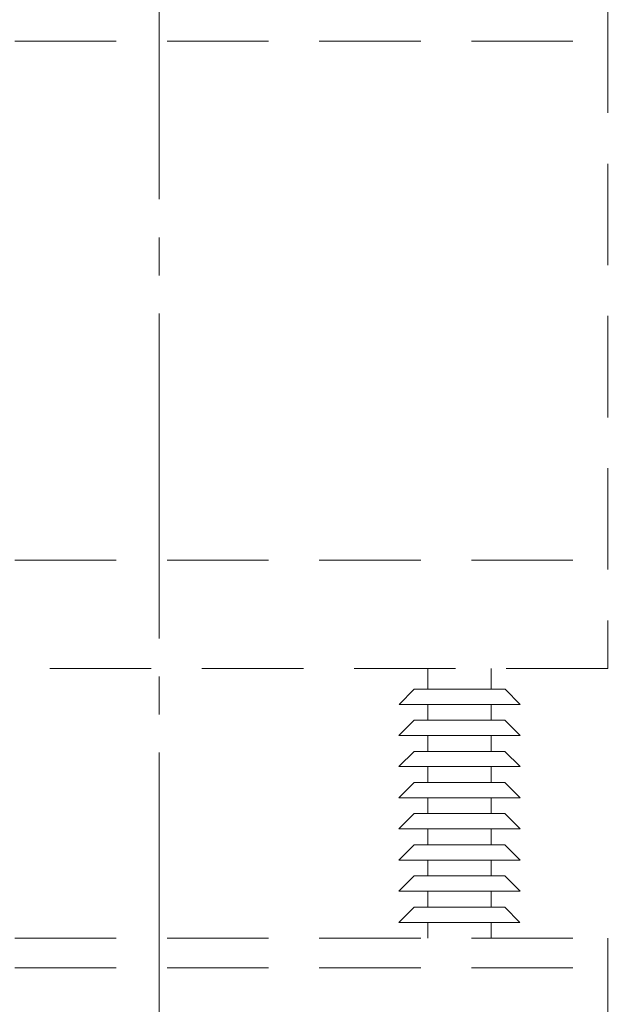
# Model space of a CAD drawing. Header units: millimetres. Extents: x 0 to 594, y 0 to 420.
# Tile 35 of 50: x 313 to 337, y 136 to 174. Entities that reach past the tile are written whole.
import ezdxf

# ---------------------------------------------------------------- set-up
doc = ezdxf.new("R2010")
doc.units = ezdxf.units.MM
doc.linetypes.add('K5LT_AXLED', pattern=[17.302989, 12.802989, -1.5, 1.5, -1.5])
doc.linetypes.add('K5LT_DASHED', pattern=[6, 4, -2])

msp = doc.modelspace()

# ---------------------------------------------------------------- linework, layer by layer
at = {"color": 30, "linetype": 'K5LT_AXLED', "lineweight": 18, "true_color": 0xff8000}
msp.add_line((318.46036, 180.12622), (318.46036, 19.53918), dxfattribs=at)
at = {"color": 7, "linetype": 'K5LT_DASHED', "lineweight": 18}
for p, q in [((336.14786, 174.7269), (336.14786, 148.83464)), ((300.77286, 173.5594), (336.14786, 173.5594)), ((300.77286, 173.5594), (336.14786, 173.5594)), ((300.77286, 173.5594), (336.14786, 173.5594)), ((300.77286, 173.5594), (336.14786, 173.5594)), ((300.77286, 173.5594), (336.14786, 173.5594)), ((300.77286, 173.5594), (336.14786, 173.5594)), ((300.77286, 153.10631), (336.14786, 153.10631)), ((300.77286, 153.10631), (336.14786, 153.10631)), ((300.77286, 153.10631), (336.14786, 153.10631)), ((300.77286, 153.10631), (336.14786, 153.10631)), ((300.77286, 153.10631), (336.14786, 153.10631)), ((300.77286, 153.10631), (336.14786, 153.10631)), ((336.14786, 148.83464), (300.61509, 148.83464)), ((336.14786, 148.83464), (300.61509, 148.83464)), ((336.14786, 148.83464), (300.61509, 148.83464)), ((336.14786, 148.83464), (300.77286, 148.83464)), ((336.14786, 148.83464), (300.77286, 148.83464)), ((336.14786, 148.83464), (300.77286, 148.83464)), ((329.04786, 148.01953), (329.04786, 148.83464)), ((331.54786, 148.83464), (331.54786, 148.01953)), ((327.91864, 147.41733), (328.52085, 148.01953)), ((330.30614, 148.01953), (328.52085, 148.01953)), ((330.31271, 148.01953), (332.09801, 148.01953)), ((332.70021, 147.41733), (332.09801, 148.01953)), ((330.30614, 147.41733), (327.91864, 147.41733)), ((329.05614, 146.79233), (329.05614, 147.41733)), ((330.31271, 147.41733), (332.70021, 147.41733)), ((331.55614, 146.79233), (331.55614, 147.41733)), ((327.91036, 146.19012), (328.51257, 146.79233)), ((330.29786, 146.79233), (328.51257, 146.79233)), ((330.30444, 146.79233), (332.08973, 146.79233)), ((332.69194, 146.19012), (332.08973, 146.79233)), ((330.29786, 146.19012), (327.91036, 146.19012)), ((329.04786, 145.56512), (329.04786, 146.19012)), ((330.30444, 146.19012), (332.69194, 146.19012)), ((331.54786, 145.56512), (331.54786, 146.19012)), ((327.91036, 144.96292), (328.51257, 145.56512)), ((330.29786, 145.56512), (328.51257, 145.56512)), ((330.30444, 145.56512), (332.08973, 145.56512)), ((332.69194, 144.96292), (332.08973, 145.56512)), ((330.29786, 144.96292), (327.91036, 144.96292)), ((329.04786, 144.33792), (329.04786, 144.96292)), ((330.30444, 144.96292), (332.69194, 144.96292)), ((331.54786, 144.33792), (331.54786, 144.96292)), ((327.91036, 143.73572), (328.51257, 144.33792)), ((330.29786, 144.33792), (328.51257, 144.33792)), ((330.30444, 144.33792), (332.08973, 144.33792)), ((332.69194, 143.73572), (332.08973, 144.33792)), ((330.29786, 143.73572), (327.91036, 143.73572)), ((329.04786, 143.11072), (329.04786, 143.73572)), ((330.30444, 143.73572), (332.69194, 143.73572)), ((331.54786, 143.11072), (331.54786, 143.73572)), ((327.91036, 142.50851), (328.51257, 143.11072)), ((330.29786, 143.11072), (328.51257, 143.11072)), ((330.30444, 143.11072), (332.08973, 143.11072)), ((332.69194, 142.50851), (332.08973, 143.11072)), ((330.29786, 142.50851), (327.91036, 142.50851)), ((329.04786, 141.88351), (329.04786, 142.50851)), ((330.30444, 142.50851), (332.69194, 142.50851)), ((331.54786, 141.88351), (331.54786, 142.50851)), ((327.91036, 141.28131), (328.51257, 141.88351)), ((330.29786, 141.88351), (328.51257, 141.88351)), ((330.30444, 141.88351), (332.08973, 141.88351)), ((332.69194, 141.28131), (332.08973, 141.88351)), ((330.29786, 141.28131), (327.91036, 141.28131)), ((329.04786, 140.65631), (329.04786, 141.28131)), ((330.30444, 141.28131), (332.69194, 141.28131)), ((331.54786, 140.65631), (331.54786, 141.28131)), ((327.91036, 140.05411), (328.51257, 140.65631)), ((330.29786, 140.65631), (328.51257, 140.65631)), ((330.30444, 140.65631), (332.08973, 140.65631)), ((332.69194, 140.05411), (332.08973, 140.65631)), ((330.29786, 140.05411), (327.91036, 140.05411)), ((329.04786, 139.42911), (329.04786, 140.05411)), ((330.30444, 140.05411), (332.69194, 140.05411)), ((331.54786, 139.42911), (331.54786, 140.05411)), ((327.91036, 138.8269), (328.51257, 139.42911)), ((330.29786, 139.42911), (328.51257, 139.42911)), ((330.29786, 139.42911), (332.08316, 139.42911)), ((332.68536, 138.8269), (332.08316, 139.42911)), ((330.29786, 138.8269), (327.91036, 138.8269)), ((329.04786, 138.2019), (329.04786, 138.8269)), ((330.29786, 138.8269), (332.68536, 138.8269)), ((331.54786, 138.2019), (331.54786, 138.8269)), ((300.77286, 138.2019), (336.14786, 138.2019)), ((300.77286, 138.2019), (336.14786, 138.2019)), ((300.77286, 138.2019), (336.14786, 138.2019)), ((300.77286, 138.2019), (336.14786, 138.2019)), ((300.77286, 138.2019), (336.14786, 138.2019)), ((300.77286, 138.2019), (336.14786, 138.2019)), ((331.12249, 138.2019), (334.68624, 138.2019)), ((336.14786, 138.2019), (336.14786, 112.93464)), ((300.77286, 137.0344), (336.14786, 137.0344)), ((300.77286, 137.0344), (336.14786, 137.0344)), ((300.77286, 137.0344), (336.14786, 137.0344)), ((300.77286, 137.0344), (336.14786, 137.0344)), ((300.77286, 137.0344), (336.14786, 137.0344)), ((300.77286, 137.0344), (336.14786, 137.0344))]:
    msp.add_line(p, q, dxfattribs=at)

doc.saveas('drawing.dxf')
